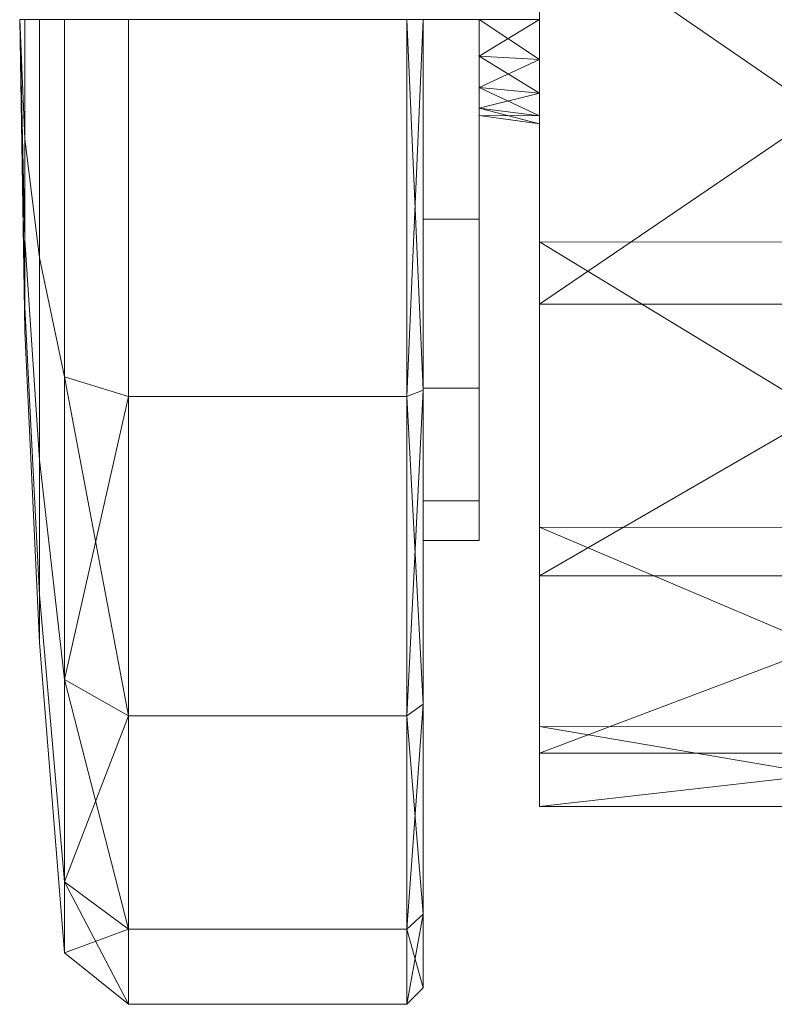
# Model space of a CAD drawing. Header units: inches. Extents: x 813 to 1305, y 19 to 194.
# Tile 58 of 163: x 1171.61 to 1172.516, y 53.819 to 55.001. Entities that reach past the tile are written whole.
import ezdxf

# ---------------------------------------------------------------- set-up
doc = ezdxf.new("R2010")
doc.units = ezdxf.units.IN
doc.header["$MEASUREMENT"] = 0
doc.layers.add('CET color Grey2', color=7, linetype='Continuous', true_color=0x060606)
doc.layers.add('CET Default', color=7, linetype='Continuous')

# ---------------------------------------------------------------- blocks, each defined once
blk = doc.blocks.new('*C286')
at = {"layer": 'CET color Grey2', "linetype": 'Continuous', "lineweight": 0}
for points in [[(0.4409, 25.8166, 0.7291), (0.4212, 25.7984, 0.7367), (0.4409, 25.9065, 1.1811), (0.4409, 25.8166, 0.7291)], [(0.4212, 25.7984, 0.7367), (0.4212, 25.8868, 1.1811), (0.4409, 25.9065, 1.1811), (0.4212, 25.7984, 0.7367)], [(0.4409, 25.9065, 1.1811), (0.4212, 25.8868, 1.1811), (0.4409, 25.8166, 1.6331), (0.4409, 25.9065, 1.1811)], [(0.7751, 25.8166, 0.7291), (0.7751, 25.9065, 1.1811), (0.8519, 25.8449, 1.1811), (0.7751, 25.8166, 0.7291)], [(0.8519, 25.8449, 1.1811), (0.7751, 25.9065, 1.1811), (0.8519, 25.7597, 1.6095), (0.8519, 25.8449, 1.1811)], [(0.7751, 25.9065, 1.1811), (0.7751, 25.8166, 1.6331), (0.8519, 25.7597, 1.6095), (0.7751, 25.9065, 1.1811)], [(0.4212, 25.8868, 1.1811), (0.4212, 25.7984, 1.6256), (0.4409, 25.8166, 1.6331), (0.4212, 25.8868, 1.1811)], [(0.8519, 25.7597, 0.7527), (0.7751, 25.8166, 0.7291), (0.8519, 25.8449, 1.1811), (0.8519, 25.7597, 0.7527)], [(0.4409, 25.5606, 0.346), (0.4212, 25.5467, 0.3599), (0.4409, 25.8166, 0.7291), (0.4409, 25.5606, 0.346)], [(0.4212, 25.5467, 0.3599), (0.4212, 25.7984, 0.7367), (0.4409, 25.8166, 0.7291), (0.4212, 25.5467, 0.3599)], [(0.4409, 25.8166, 1.6331), (0.4212, 25.7984, 1.6256), (0.4409, 25.5606, 2.0163), (0.4409, 25.8166, 1.6331)], [(0.7751, 25.5606, 0.346), (0.7751, 25.8166, 0.7291), (0.8519, 25.7597, 0.7527), (0.7751, 25.5606, 0.346)], [(0.8519, 25.7597, 1.6095), (0.7751, 25.8166, 1.6331), (0.8519, 25.517, 1.9727), (0.8519, 25.7597, 1.6095)], [(0.7751, 25.8166, 1.6331), (0.7751, 25.5606, 2.0163), (0.8519, 25.517, 1.9727), (0.7751, 25.8166, 1.6331)], [(0.4212, 25.7984, 1.6256), (0.4212, 25.5467, 2.0024), (0.4409, 25.5606, 2.0163), (0.4212, 25.7984, 1.6256)], [(0.8519, 25.517, 0.3895), (0.7751, 25.5606, 0.346), (0.8519, 25.7597, 0.7527), (0.8519, 25.517, 0.3895)], [(0.2818, 25.6053, 1.5249), (0.2818, 25.6693, 1.1416), (-0.2818, 25.6053, 1.525), (0.2818, 25.6053, 1.5249)], [(0.2818, 25.6693, 1.1416), (-0.2818, 25.6693, 1.1418), (-0.2818, 25.6053, 1.525), (0.2818, 25.6693, 1.1416)], [(0.2818, 25.6693, 1.1416), (0.2818, 25.5735, 0.765), (-0.2818, 25.6693, 1.1418), (0.2818, 25.6693, 1.1416)], [(0.2818, 25.5735, 0.765), (-0.2818, 25.5737, 0.7653), (-0.2818, 25.6693, 1.1418), (0.2818, 25.5735, 0.765)], [(0.2818, 25.3925, 1.85), (0.2818, 25.6053, 1.5249), (-0.2818, 25.3925, 1.8501), (0.2818, 25.3925, 1.85)], [(0.2818, 25.6053, 1.5249), (-0.2818, 25.6053, 1.525), (-0.2818, 25.3925, 1.8501), (0.2818, 25.6053, 1.5249)], [(0.2818, 25.5735, 0.765), (0.2818, 25.3343, 0.4588), (-0.2818, 25.5737, 0.7653), (0.2818, 25.5735, 0.765)], [(0.2818, 25.3343, 0.4588), (-0.2818, 25.3346, 0.4591), (-0.2818, 25.5737, 0.7653), (0.2818, 25.3343, 0.4588)], [(0.4409, 25.1774, 0.0899), (0.4212, 25.1699, 0.1081), (0.4409, 25.5606, 0.346), (0.4409, 25.1774, 0.0899)], [(0.4212, 25.1699, 0.1081), (0.4212, 25.5467, 0.3599), (0.4409, 25.5606, 0.346), (0.4212, 25.1699, 0.1081)], [(0.4409, 25.5606, 2.0163), (0.4212, 25.5467, 2.0024), (0.4409, 25.1774, 2.2723), (0.4409, 25.5606, 2.0163)], [(0.7751, 25.1774, 0.0899), (0.7751, 25.5606, 0.346), (0.8519, 25.517, 0.3895), (0.7751, 25.1774, 0.0899)], [(0.8519, 25.517, 1.9727), (0.7751, 25.5606, 2.0163), (0.8519, 25.1538, 2.2154), (0.8519, 25.517, 1.9727)], [(0.7751, 25.5606, 2.0163), (0.7751, 25.1774, 2.2723), (0.8519, 25.1538, 2.2154), (0.7751, 25.5606, 2.0163)], [(0.4212, 25.5467, 2.0024), (0.4212, 25.1699, 2.2541), (0.4409, 25.1774, 2.2723), (0.4212, 25.5467, 2.0024)], [(0.8519, 25.1538, 0.1468), (0.7751, 25.1774, 0.0899), (0.8519, 25.517, 0.3895), (0.8519, 25.1538, 0.1468)], [(0.2818, 25.0668, 2.0619), (0.2818, 25.3925, 1.85), (-0.2818, 25.0668, 2.062), (0.2818, 25.0668, 2.0619)], [(0.2818, 25.3925, 1.85), (-0.2818, 25.3925, 1.8501), (-0.2818, 25.0668, 2.062), (0.2818, 25.3925, 1.85)], [(0.2818, 25.3343, 0.4588), (0.2818, 24.992, 0.2748), (-0.2818, 25.3346, 0.4591), (0.2818, 25.3343, 0.4588)], [(0.2818, 24.992, 0.2748), (-0.2818, 24.9924, 0.275), (-0.2818, 25.3346, 0.4591), (0.2818, 24.992, 0.2748)], [(0.4409, 24.7254, 0), (0.4212, 24.7254, 0.0197), (0.4409, 25.1774, 0.0899), (0.4409, 24.7254, 0)], [(0.4212, 24.7254, 0.0197), (0.4212, 25.1699, 0.1081), (0.4409, 25.1774, 0.0899), (0.4212, 24.7254, 0.0197)], [(0.4409, 25.1774, 2.2723), (0.4212, 25.1699, 2.2541), (0.4409, 24.7254, 2.3622), (0.4409, 25.1774, 2.2723)], [(0.4212, 25.1699, 2.2541), (0.4212, 24.7254, 2.3425), (0.4409, 24.7254, 2.3622), (0.4212, 25.1699, 2.2541)], [(0.8995, 25.0707, 1.3241), (0.9055, 24.7254, 1.1811), (0.8995, 25.0991, 1.1811), (0.8995, 25.0707, 1.3241)], [(0.8995, 25.0991, 1.1811), (0.9055, 24.7254, 1.1811), (0.8995, 25.0707, 1.0381), (0.8995, 25.0991, 1.1811)], [(0.2818, 24.6834, 2.1249), (0.2818, 25.0668, 2.0619), (-0.2818, 24.6834, 2.1249), (0.2818, 24.6834, 2.1249)], [(0.2818, 25.0668, 2.0619), (-0.2818, 25.0668, 2.062), (-0.2818, 24.6834, 2.1249), (0.2818, 25.0668, 2.0619)], [(0.8995, 24.9897, 1.4453), (0.9055, 24.7254, 1.1811), (0.8995, 25.0707, 1.3241), (0.8995, 24.9897, 1.4453)], [(0.8995, 25.0707, 1.0381), (0.9055, 24.7254, 1.1811), (0.8995, 24.9897, 0.9169), (0.8995, 25.0707, 1.0381)], [(0.2818, 24.992, 0.2748), (0.2818, 24.6046, 0.2442), (-0.2818, 24.9924, 0.275), (0.2818, 24.992, 0.2748)], [(0.2818, 24.6046, 0.2442), (-0.2818, 24.6052, 0.2441), (-0.2818, 24.9924, 0.275), (0.2818, 24.6046, 0.2442)], [(0.8995, 24.8684, 1.5263), (0.9055, 24.7254, 1.1811), (0.8995, 24.9897, 1.4453), (0.8995, 24.8684, 1.5263)], [(0.8995, 24.9897, 0.9169), (0.9055, 24.7254, 1.1811), (0.8995, 24.8684, 0.8359), (0.8995, 24.9897, 0.9169)], [(0.8995, 24.7254, 1.5548), (0.9055, 24.7254, 1.1811), (0.8995, 24.8684, 1.5263), (0.8995, 24.7254, 1.5548)], [(0.8995, 24.8684, 0.8359), (0.9055, 24.7254, 1.1811), (0.8995, 24.7254, 0.8074), (0.8995, 24.8684, 0.8359)], [(0.2817, 24.8409, 1.1333), (0.2817, 24.8504, 1.1811), (0.3543, 24.8404, 1.1811), (0.2817, 24.8409, 1.1333)], [(0.3543, 24.8404, 1.1811), (0.2817, 24.8504, 1.1811), (0.3543, 24.8317, 1.2251), (0.3543, 24.8404, 1.1811)], [(0.2817, 24.8504, 1.1811), (0.2817, 24.8409, 1.229), (0.3543, 24.8317, 1.2251), (0.2817, 24.8504, 1.1811)], [(0.2817, 24.8138, 1.0927), (0.2817, 24.8409, 1.1333), (0.3543, 24.8317, 1.1371), (0.2817, 24.8138, 1.0927)], [(0.3543, 24.8317, 1.1371), (0.2817, 24.8409, 1.1333), (0.3543, 24.8404, 1.1811), (0.3543, 24.8317, 1.1371)], [(0.3543, 24.8317, 1.2251), (0.2817, 24.8409, 1.229), (0.3543, 24.8067, 1.2624), (0.3543, 24.8317, 1.2251)], [(0.2817, 24.8409, 1.229), (0.2817, 24.8138, 1.2695), (0.3543, 24.8067, 1.2624), (0.2817, 24.8409, 1.229)], [(0.3543, 24.8067, 1.0998), (0.2817, 24.8138, 1.0927), (0.3543, 24.8317, 1.1371), (0.3543, 24.8067, 1.0998)], [(0.2817, 24.7733, 1.0656), (0.2817, 24.8138, 1.0927), (0.3543, 24.8067, 1.0998), (0.2817, 24.7733, 1.0656)], [(0.3543, 24.8067, 1.2624), (0.2817, 24.8138, 1.2695), (0.3543, 24.7694, 1.2874), (0.3543, 24.8067, 1.2624)], [(0.2817, 24.8138, 1.2695), (0.2817, 24.7733, 1.2966), (0.3543, 24.7694, 1.2874), (0.2817, 24.8138, 1.2695)], [(0.3543, 24.7694, 1.0749), (0.2817, 24.7733, 1.0656), (0.3543, 24.8067, 1.0998), (0.3543, 24.7694, 1.0749)], [(0.2817, 24.7254, 1.0561), (0.2817, 24.7733, 1.0656), (0.3543, 24.7694, 1.0749), (0.2817, 24.7254, 1.0561)], [(0.3543, 24.7694, 1.2874), (0.2817, 24.7733, 1.2966), (0.3543, 24.7254, 1.2961), (0.3543, 24.7694, 1.2874)], [(0.2817, 24.7733, 1.2966), (0.2817, 24.7254, 1.3061), (0.3543, 24.7254, 1.2961), (0.2817, 24.7733, 1.2966)], [(0.3543, 24.7254, 1.0661), (0.2817, 24.7254, 1.0561), (0.3543, 24.7694, 1.0749), (0.3543, 24.7254, 1.0661)]]:
    blk.add_3dface(points, dxfattribs=at)
for points, invisible_edges in [([(0.7751, 25.8166, 0.7291), (0.4409, 25.8166, 0.7291), (0.7751, 25.9065, 1.1811), (0.7751, 25.8166, 0.7291)], 2), ([(0.4409, 25.8166, 0.7291), (0.4409, 25.9065, 1.1811), (0.7751, 25.9065, 1.1811), (0.4409, 25.8166, 0.7291)], 4), ([(0.7751, 25.9065, 1.1811), (0.4409, 25.9065, 1.1811), (0.7751, 25.8166, 1.6331), (0.7751, 25.9065, 1.1811)], 2), ([(0.4409, 25.9065, 1.1811), (0.4409, 25.8166, 1.6331), (0.7751, 25.8166, 1.6331), (0.4409, 25.9065, 1.1811)], 4), ([(0.4212, 25.7984, 0.7367), (0.4212, 25.3028, 0.9419), (0.4212, 25.8868, 1.1811), (0.4212, 25.7984, 0.7367)], 11), ([(0.4212, 25.3028, 0.9419), (0.4212, 25.3504, 1.1811), (0.4212, 25.8868, 1.1811), (0.4212, 25.3028, 0.9419)], 6), ([(0.4212, 25.8868, 1.1811), (0.4212, 25.3504, 1.1811), (0.4212, 25.7984, 1.6256), (0.4212, 25.8868, 1.1811)], 11), ([(0.8519, 25.7597, 1.6095), (0.8816, 25.4155, 1.467), (0.8519, 25.8449, 1.1811), (0.8519, 25.7597, 1.6095)], 2), ([(0.8816, 25.4155, 1.467), (0.8816, 25.4724, 1.1811), (0.8519, 25.8449, 1.1811), (0.8816, 25.4155, 1.467)], 4), ([(0.8519, 25.8449, 1.1811), (0.8816, 25.4724, 1.1811), (0.8519, 25.7597, 0.7527), (0.8519, 25.8449, 1.1811)], 2), ([(0.7751, 25.5606, 0.346), (0.4409, 25.5606, 0.346), (0.7751, 25.8166, 0.7291), (0.7751, 25.5606, 0.346)], 2), ([(0.4409, 25.5606, 0.346), (0.4409, 25.8166, 0.7291), (0.7751, 25.8166, 0.7291), (0.4409, 25.5606, 0.346)], 4), ([(0.7751, 25.8166, 1.6331), (0.4409, 25.8166, 1.6331), (0.7751, 25.5606, 2.0163), (0.7751, 25.8166, 1.6331)], 2), ([(0.4409, 25.8166, 1.6331), (0.4409, 25.5606, 2.0163), (0.7751, 25.5606, 2.0163), (0.4409, 25.8166, 1.6331)], 4), ([(0.4212, 25.5467, 0.3599), (0.4212, 25.1674, 0.7392), (0.4212, 25.7984, 0.7367), (0.4212, 25.5467, 0.3599)], 11), ([(0.4212, 25.1674, 0.7392), (0.4212, 25.3028, 0.9419), (0.4212, 25.7984, 0.7367), (0.4212, 25.1674, 0.7392)], 6), ([(0.4212, 25.3504, 1.1811), (0.4212, 25.3028, 1.4203), (0.4212, 25.7984, 1.6256), (0.4212, 25.3504, 1.1811)], 6), ([(0.4212, 25.7984, 1.6256), (0.4212, 25.3028, 1.4203), (0.4212, 25.5467, 2.0024), (0.4212, 25.7984, 1.6256)], 11), ([(0.8519, 25.517, 1.9727), (0.8816, 25.2536, 1.7093), (0.8519, 25.7597, 1.6095), (0.8519, 25.517, 1.9727)], 2), ([(0.8816, 25.2536, 1.7093), (0.8816, 25.4155, 1.467), (0.8519, 25.7597, 1.6095), (0.8816, 25.2536, 1.7093)], 4), ([(0.8816, 25.4724, 1.1811), (0.8816, 25.4155, 0.8953), (0.8519, 25.7597, 0.7527), (0.8816, 25.4724, 1.1811)], 4), ([(0.8519, 25.7597, 0.7527), (0.8816, 25.4155, 0.8953), (0.8519, 25.517, 0.3895), (0.8519, 25.7597, 0.7527)], 2), ([(0.2818, 25.6693, 1.1416), (0.2818, 25.6053, 1.5249), (0.2818, 24.6046, 0.2442), (0.2818, 25.6693, 1.1416)], 6), ([(0.2818, 24.6046, 0.2442), (0.2818, 24.992, 0.2748), (0.2818, 25.6693, 1.1416), (0.2818, 24.6046, 0.2442)], 6), ([(0.2818, 24.992, 0.2748), (0.2818, 25.5735, 0.765), (0.2818, 25.6693, 1.1416), (0.2818, 24.992, 0.2748)], 13), ([(0.2818, 24.2377, 0.3721), (0.2818, 25.6053, 1.5249), (0.2818, 25.3925, 1.85), (0.2818, 24.2377, 0.3721)], 13), ([(0.2818, 25.6053, 1.5249), (0.2818, 24.2377, 0.3721), (0.2818, 24.6046, 0.2442), (0.2818, 25.6053, 1.5249)], 13), ([(0.2818, 25.5735, 0.765), (0.2818, 24.992, 0.2748), (0.2818, 25.3343, 0.4588), (0.2818, 25.5735, 0.765)], 9), ([(0.7751, 25.1774, 0.0899), (0.4409, 25.1774, 0.0899), (0.7751, 25.5606, 0.346), (0.7751, 25.1774, 0.0899)], 2), ([(0.4409, 25.1774, 0.0899), (0.4409, 25.5606, 0.346), (0.7751, 25.5606, 0.346), (0.4409, 25.1774, 0.0899)], 4), ([(0.7751, 25.5606, 2.0163), (0.4409, 25.5606, 2.0163), (0.7751, 25.1774, 2.2723), (0.7751, 25.5606, 2.0163)], 2), ([(0.4409, 25.5606, 2.0163), (0.4409, 25.1774, 2.2723), (0.7751, 25.1774, 2.2723), (0.4409, 25.5606, 2.0163)], 4), ([(0.4212, 25.1699, 0.1081), (0.4212, 24.9646, 0.6037), (0.4212, 25.5467, 0.3599), (0.4212, 25.1699, 0.1081)], 11), ([(0.4212, 24.9646, 0.6037), (0.4212, 25.1674, 0.7392), (0.4212, 25.5467, 0.3599), (0.4212, 24.9646, 0.6037)], 6), ([(0.4212, 25.3028, 1.4203), (0.4212, 25.1674, 1.6231), (0.4212, 25.5467, 2.0024), (0.4212, 25.3028, 1.4203)], 6), ([(0.4212, 25.5467, 2.0024), (0.4212, 25.1674, 1.6231), (0.4212, 25.1699, 2.2541), (0.4212, 25.5467, 2.0024)], 11), ([(0.8519, 25.1538, 2.2154), (0.8816, 25.0113, 1.8712), (0.8519, 25.517, 1.9727), (0.8519, 25.1538, 2.2154)], 2), ([(0.8816, 25.0113, 1.8712), (0.8816, 25.2536, 1.7093), (0.8519, 25.517, 1.9727), (0.8816, 25.0113, 1.8712)], 4), ([(0.8816, 25.4155, 0.8953), (0.8816, 25.2536, 0.6529), (0.8519, 25.517, 0.3895), (0.8816, 25.4155, 0.8953)], 4), ([(0.8519, 25.517, 0.3895), (0.8816, 25.2536, 0.6529), (0.8519, 25.1538, 0.1468), (0.8519, 25.517, 0.3895)], 2), ([(0.8816, 25.4155, 1.467), (0.8995, 25.0707, 1.3241), (0.8816, 25.4724, 1.1811), (0.8816, 25.4155, 1.467)], 2), ([(0.8995, 25.0707, 1.3241), (0.8995, 25.0991, 1.1811), (0.8816, 25.4724, 1.1811), (0.8995, 25.0707, 1.3241)], 4), ([(0.8816, 25.4724, 1.1811), (0.8995, 25.0991, 1.1811), (0.8816, 25.4155, 0.8953), (0.8816, 25.4724, 1.1811)], 2), ([(0.8816, 25.2536, 1.7093), (0.8995, 24.9897, 1.4453), (0.8816, 25.4155, 1.467), (0.8816, 25.2536, 1.7093)], 2), ([(0.8995, 24.9897, 1.4453), (0.8995, 25.0707, 1.3241), (0.8816, 25.4155, 1.467), (0.8995, 24.9897, 1.4453)], 4), ([(0.8995, 25.0991, 1.1811), (0.8995, 25.0707, 1.0381), (0.8816, 25.4155, 0.8953), (0.8995, 25.0991, 1.1811)], 4), ([(0.8816, 25.4155, 0.8953), (0.8995, 25.0707, 1.0381), (0.8816, 25.2536, 0.6529), (0.8816, 25.4155, 0.8953)], 2), ([(0.2818, 25.3925, 1.85), (0.2818, 25.0668, 2.0619), (0.2818, 23.9533, 0.6368), (0.2818, 25.3925, 1.85)], 6), ([(0.2818, 23.9533, 0.6368), (0.2818, 24.2377, 0.3721), (0.2818, 25.3925, 1.85), (0.2818, 23.9533, 0.6368)], 6), ([(0.4212, 25.3028, 0.9419), (0.3543, 25.3028, 0.9419), (0.4212, 25.3504, 1.1811), (0.4212, 25.3028, 0.9419)], 2), ([(0.3543, 25.3028, 0.9419), (0.3543, 25.3504, 1.1811), (0.4212, 25.3504, 1.1811), (0.3543, 25.3028, 0.9419)], 4), ([(0.3543, 25.3028, 0.9419), (0.3543, 24.8317, 1.1371), (0.3543, 25.3504, 1.1811), (0.3543, 25.3028, 0.9419)], 11), ([(0.3543, 24.8317, 1.1371), (0.3543, 24.8404, 1.1811), (0.3543, 25.3504, 1.1811), (0.3543, 24.8317, 1.1371)], 6), ([(0.4212, 25.3504, 1.1811), (0.3543, 25.3504, 1.1811), (0.4212, 25.3028, 1.4203), (0.4212, 25.3504, 1.1811)], 2), ([(0.3543, 25.3504, 1.1811), (0.3543, 25.3028, 1.4203), (0.4212, 25.3028, 1.4203), (0.3543, 25.3504, 1.1811)], 4), ([(0.3543, 25.3504, 1.1811), (0.3543, 24.8404, 1.1811), (0.3543, 25.3028, 1.4203), (0.3543, 25.3504, 1.1811)], 11), ([(0.4212, 25.1674, 0.7392), (0.3543, 25.1674, 0.7392), (0.4212, 25.3028, 0.9419), (0.4212, 25.1674, 0.7392)], 2), ([(0.3543, 25.1674, 0.7392), (0.3543, 25.3028, 0.9419), (0.4212, 25.3028, 0.9419), (0.3543, 25.1674, 0.7392)], 4), ([(0.3543, 25.1674, 0.7392), (0.3543, 24.8067, 1.0998), (0.3543, 25.3028, 0.9419), (0.3543, 25.1674, 0.7392)], 11), ([(0.3543, 24.8067, 1.0998), (0.3543, 24.8317, 1.1371), (0.3543, 25.3028, 0.9419), (0.3543, 24.8067, 1.0998)], 6), ([(0.3543, 24.8404, 1.1811), (0.3543, 24.8317, 1.2251), (0.3543, 25.3028, 1.4203), (0.3543, 24.8404, 1.1811)], 6), ([(0.4212, 25.3028, 1.4203), (0.3543, 25.3028, 1.4203), (0.4212, 25.1674, 1.6231), (0.4212, 25.3028, 1.4203)], 2), ([(0.3543, 25.3028, 1.4203), (0.3543, 25.1674, 1.6231), (0.4212, 25.1674, 1.6231), (0.3543, 25.3028, 1.4203)], 4), ([(0.3543, 25.3028, 1.4203), (0.3543, 24.8317, 1.2251), (0.3543, 25.1674, 1.6231), (0.3543, 25.3028, 1.4203)], 11), ([(0.8816, 25.2536, 0.6529), (0.8816, 25.0113, 0.491), (0.8519, 25.1538, 0.1468), (0.8816, 25.2536, 0.6529)], 4), ([(0.8816, 25.0113, 1.8712), (0.8995, 24.8684, 1.5263), (0.8816, 25.2536, 1.7093), (0.8816, 25.0113, 1.8712)], 2), ([(0.8995, 24.8684, 1.5263), (0.8995, 24.9897, 1.4453), (0.8816, 25.2536, 1.7093), (0.8995, 24.8684, 1.5263)], 4), ([(0.8995, 25.0707, 1.0381), (0.8995, 24.9897, 0.9169), (0.8816, 25.2536, 0.6529), (0.8995, 25.0707, 1.0381)], 4), ([(0.8816, 25.2536, 0.6529), (0.8995, 24.9897, 0.9169), (0.8816, 25.0113, 0.491), (0.8816, 25.2536, 0.6529)], 2), ([(0.4212, 24.7254, 0.0197), (0.4212, 24.7254, 0.5561), (0.4212, 25.1699, 0.1081), (0.4212, 24.7254, 0.0197)], 11), ([(0.4212, 24.7254, 0.5561), (0.4212, 24.9646, 0.6037), (0.4212, 25.1699, 0.1081), (0.4212, 24.7254, 0.5561)], 6), ([(0.4212, 25.1674, 1.6231), (0.4212, 24.9646, 1.7585), (0.4212, 25.1699, 2.2541), (0.4212, 25.1674, 1.6231)], 6), ([(0.4212, 25.1699, 2.2541), (0.4212, 24.9646, 1.7585), (0.4212, 24.7254, 2.3425), (0.4212, 25.1699, 2.2541)], 11), ([(0.7751, 24.7254, 0), (0.4409, 24.7254, 0), (0.7751, 25.1774, 0.0899), (0.7751, 24.7254, 0)], 2), ([(0.4409, 24.7254, 0), (0.4409, 25.1774, 0.0899), (0.7751, 25.1774, 0.0899), (0.4409, 24.7254, 0)], 4), ([(0.7751, 25.1774, 2.2723), (0.4409, 25.1774, 2.2723), (0.7751, 24.7254, 2.3622), (0.7751, 25.1774, 2.2723)], 2), ([(0.4409, 25.1774, 2.2723), (0.4409, 24.7254, 2.3622), (0.7751, 24.7254, 2.3622), (0.4409, 25.1774, 2.2723)], 4), ([(0.7751, 24.7254, 0), (0.7751, 25.1774, 0.0899), (0.8519, 25.1538, 0.1468), (0.7751, 24.7254, 0)], 4), ([(0.8519, 25.1538, 2.2154), (0.7751, 25.1774, 2.2723), (0.8519, 24.7254, 2.3006), (0.8519, 25.1538, 2.2154)], 2), ([(0.7751, 25.1774, 2.2723), (0.7751, 24.7254, 2.3622), (0.8519, 24.7254, 2.3006), (0.7751, 25.1774, 2.2723)], 4), ([(0.4212, 24.9646, 0.6037), (0.3543, 24.9646, 0.6037), (0.4212, 25.1674, 0.7392), (0.4212, 24.9646, 0.6037)], 2), ([(0.3543, 24.9646, 0.6037), (0.3543, 25.1674, 0.7392), (0.4212, 25.1674, 0.7392), (0.3543, 24.9646, 0.6037)], 4), ([(0.3543, 24.9646, 0.6037), (0.3543, 24.7694, 1.0749), (0.3543, 25.1674, 0.7392), (0.3543, 24.9646, 0.6037)], 11), ([(0.3543, 24.7694, 1.0749), (0.3543, 24.8067, 1.0998), (0.3543, 25.1674, 0.7392), (0.3543, 24.7694, 1.0749)], 6), ([(0.3543, 24.8317, 1.2251), (0.3543, 24.8067, 1.2624), (0.3543, 25.1674, 1.6231), (0.3543, 24.8317, 1.2251)], 6), ([(0.4212, 25.1674, 1.6231), (0.3543, 25.1674, 1.6231), (0.4212, 24.9646, 1.7585), (0.4212, 25.1674, 1.6231)], 2), ([(0.3543, 25.1674, 1.6231), (0.3543, 24.9646, 1.7585), (0.4212, 24.9646, 1.7585), (0.3543, 25.1674, 1.6231)], 4), ([(0.3543, 25.1674, 1.6231), (0.3543, 24.8067, 1.2624), (0.3543, 24.9646, 1.7585), (0.3543, 25.1674, 1.6231)], 11), ([(0.8519, 24.7254, 0.0616), (0.7751, 24.7254, 0), (0.8519, 25.1538, 0.1468), (0.8519, 24.7254, 0.0616)], 2), ([(0.8519, 24.7254, 2.3006), (0.8816, 24.7254, 1.9281), (0.8519, 25.1538, 2.2154), (0.8519, 24.7254, 2.3006)], 2), ([(0.8816, 24.7254, 1.9281), (0.8816, 25.0113, 1.8712), (0.8519, 25.1538, 2.2154), (0.8816, 24.7254, 1.9281)], 4), ([(0.8519, 25.1538, 0.1468), (0.8816, 25.0113, 0.491), (0.8519, 24.7254, 0.0616), (0.8519, 25.1538, 0.1468)], 2), ([(0.2818, 23.7995, 0.9937), (0.2818, 25.0668, 2.0619), (0.2818, 24.6834, 2.1249), (0.2818, 23.7995, 0.9937)], 13), ([(0.2818, 25.0668, 2.0619), (0.2818, 23.7995, 0.9937), (0.2818, 23.9533, 0.6368), (0.2818, 25.0668, 2.0619)], 13), ([(0.8816, 25.0113, 0.491), (0.8816, 24.7254, 0.4342), (0.8519, 24.7254, 0.0616), (0.8816, 25.0113, 0.491)], 4), ([(0.8816, 24.7254, 1.9281), (0.8995, 24.7254, 1.5548), (0.8816, 25.0113, 1.8712), (0.8816, 24.7254, 1.9281)], 2), ([(0.8995, 24.7254, 1.5548), (0.8995, 24.8684, 1.5263), (0.8816, 25.0113, 1.8712), (0.8995, 24.7254, 1.5548)], 4), ([(0.8995, 24.9897, 0.9169), (0.8995, 24.8684, 0.8359), (0.8816, 25.0113, 0.491), (0.8995, 24.9897, 0.9169)], 4), ([(0.8816, 25.0113, 0.491), (0.8995, 24.8684, 0.8359), (0.8816, 24.7254, 0.4342), (0.8816, 25.0113, 0.491)], 2), ([(0.4212, 24.7254, 0.5561), (0.3543, 24.7254, 0.5561), (0.4212, 24.9646, 0.6037), (0.4212, 24.7254, 0.5561)], 2), ([(0.3543, 24.7254, 0.5561), (0.3543, 24.9646, 0.6037), (0.4212, 24.9646, 0.6037), (0.3543, 24.7254, 0.5561)], 4), ([(0.3543, 24.7254, 0.5561), (0.3543, 24.7254, 1.0661), (0.3543, 24.9646, 0.6037), (0.3543, 24.7254, 0.5561)], 11), ([(0.3543, 24.7254, 1.0661), (0.3543, 24.7694, 1.0749), (0.3543, 24.9646, 0.6037), (0.3543, 24.7254, 1.0661)], 6), ([(0.3543, 24.8067, 1.2624), (0.3543, 24.7694, 1.2874), (0.3543, 24.9646, 1.7585), (0.3543, 24.8067, 1.2624)], 6), ([(0.4212, 24.9646, 1.7585), (0.3543, 24.9646, 1.7585), (0.4212, 24.7254, 1.8061), (0.4212, 24.9646, 1.7585)], 2), ([(0.3543, 24.9646, 1.7585), (0.3543, 24.7254, 1.8061), (0.4212, 24.7254, 1.8061), (0.3543, 24.9646, 1.7585)], 4), ([(0.3543, 24.9646, 1.7585), (0.3543, 24.7694, 1.2874), (0.3543, 24.7254, 1.8061), (0.3543, 24.9646, 1.7585)], 11), ([(0.4212, 24.9646, 1.7585), (0.4212, 24.7254, 1.8061), (0.4212, 24.7254, 2.3425), (0.4212, 24.9646, 1.7585)], 6), ([(0.8995, 24.8684, 0.8359), (0.8995, 24.7254, 0.8074), (0.8816, 24.7254, 0.4342), (0.8995, 24.8684, 0.8359)], 4), ([(0.3543, 24.7694, 1.2874), (0.3543, 24.7254, 1.2961), (0.3543, 24.7254, 1.8061), (0.3543, 24.7694, 1.2874)], 6)]:
    blk.add_3dface(points, dxfattribs=dict(at, invisible_edges=invisible_edges))
blk = doc.blocks.new('*C200')
at = {"layer": 'CET Default', "linetype": 'Continuous', "lineweight": 0, "rotation": 179.9999999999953}
blk.add_blockref('*C286', (373.7957, 892.8549), dxfattribs=at)

msp = doc.modelspace()

# ---------------------------------------------------------------- block references
at = {"layer": 'CET Default', "linetype": 'Continuous', "lineweight": 0}
msp.add_blockref('*C200', (798.7199, -813.1289), dxfattribs=at)

doc.saveas('drawing.dxf')
